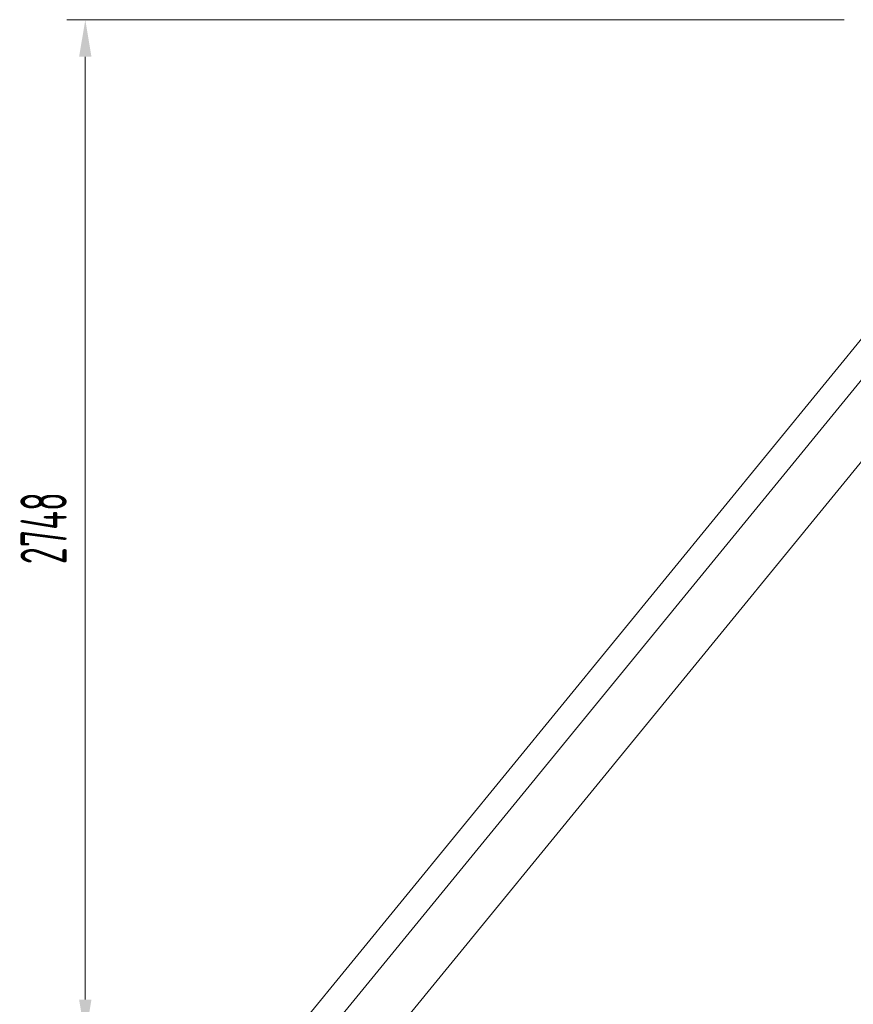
# Model space of a CAD drawing. Header units: millimetres. Extents: x 15940 to 92175, y -24684 to 227664.
# Tile 85 of 132: x 16202 to 18454, y 178264 to 180924. Entities that reach past the tile are written whole.
import ezdxf

# ---------------------------------------------------------------- set-up
doc = ezdxf.new("R2010")
doc.units = ezdxf.units.MM
doc.header["$LTSCALE"] = 0.05
doc.linetypes.add('phl_thick', pattern=[0])
doc.layers.add('VZT_50 POPIS - OBECNE', color=7, linetype='Continuous', lineweight=13)
doc.styles.add('EVORA_125', font='isocp.shx', dxfattribs={"width": 0.6, "height": 125})

msp = doc.modelspace()

# ---------------------------------------------------------------- linework, layer by layer
at = {"layer": 'VZT_50 POPIS - OBECNE', "linetype": 'phl_thick'}
for p, q in [((18429, 180924.2), (16329.1, 180924.2)), ((16379.1, 178276.5), (16379.1, 180824.2))]:
    msp.add_line(p, q, dxfattribs=at)
at = {"layer": 'VZT_50 POPIS - OBECNE', "color": 8, "linetype": 'phl_thick'}
for p, q in [((17024.9, 178176.8), (19189.8, 180824.2)), ((19370.3, 180824.2), (17205.9, 178177.5)), ((16933.7, 178176.4), (19052, 180766.7))]:
    msp.add_line(p, q, dxfattribs=at)
at = {"layer": 'VZT_50 POPIS - OBECNE', "linetype": 'phl_thick'}
for points in [[(16362.4, 180824.2), (16395.7, 180824.2), (16379.1, 180924.2)], [(16362.4, 178276.5), (16395.7, 178276.5), (16379.1, 178176.5)]]:
    msp.add_solid(points, dxfattribs=at)

# ---------------------------------------------------------------- texts
at = {"layer": 'VZT_50 POPIS - OBECNE', "linetype": 'phl_thick', "insert": (16266.5, 179550.3), "char_height": 125, "attachment_point": 5, "rotation": 90, "style": 'EVORA_125'}
msp.add_mtext('\\A1;2748', dxfattribs=at)

doc.saveas('drawing.dxf')
